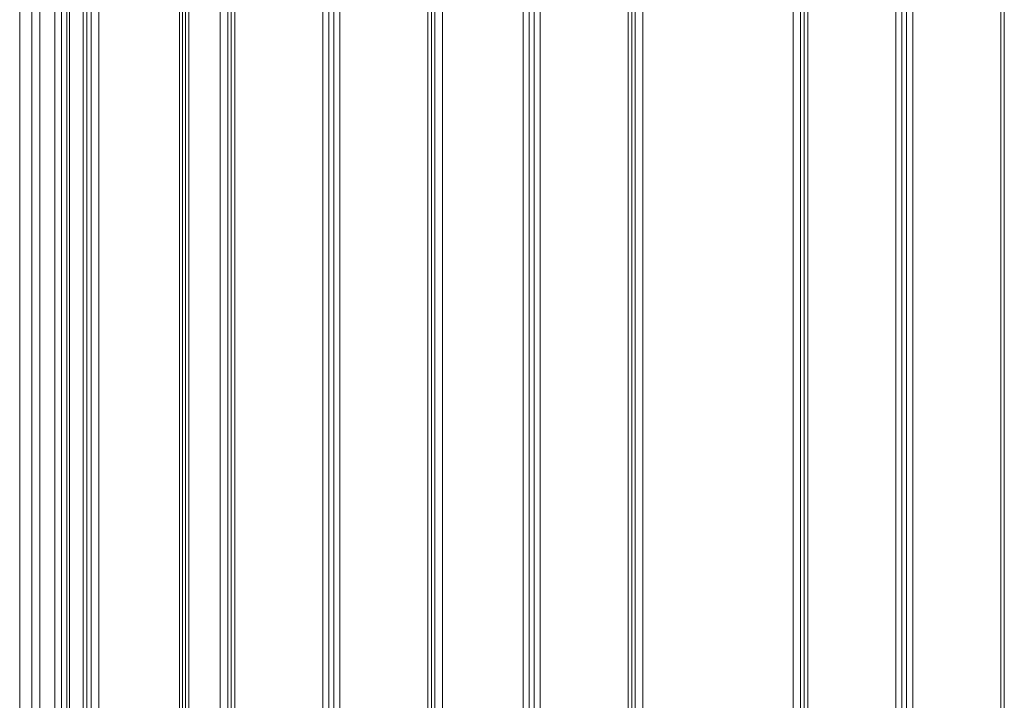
# Model space of a CAD drawing. Header units: millimetres. Extents: x -956 to 636, y -192 to 923.
# Tile 13 of 75: x -265 to -150, y 111 to 191. Entities that reach past the tile are written whole.
import ezdxf

# ---------------------------------------------------------------- set-up
doc = ezdxf.new("R2010")
doc.units = ezdxf.units.MM

msp = doc.modelspace()

# ---------------------------------------------------------------- linework, layer by layer
at = {"color": 7, "linetype": 'Continuous', "lineweight": 15}
for p, q in [((-265.461, 193.177), (-265.461, 52.677)), ((-264.054, 52.677), (-264.054, 193.177)), ((-263.108, 193.177), (-263.108, 63.177)), ((-261.362, 63.177), (-261.362, 193.177)), ((-260.586, 63.177), (-260.586, 193.177)), ((-259.955, 193.177), (-259.955, 52.677)), ((-259.619, 52.677), (-259.619, 193.177)), ((-258.033, 193.177), (-258.033, 65.677)), ((-257.618, 193.177), (-257.618, 65.677)), ((-257.096, 65.677), (-257.096, 193.177)), ((-256.2, 65.677), (-256.2, 193.177)), ((-246.773, 193.177), (-246.773, 47.226)), ((-246.406, 47.288), (-246.406, 193.177)), ((-246.068, 193.177), (-246.068, 52.677)), ((-245.679, 52.677), (-245.679, 193.177)), ((-242.004, 193.177), (-242.004, 52.677)), ((-241.119, 52.677), (-241.119, 193.177)), ((-240.712, 193.177), (-240.712, 43.177)), ((-240.292, 43.177), (-240.292, 193.177)), ((-230.004, 193.177), (-230.004, 65.677)), ((-229.289, 193.177), (-229.289, 65.677)), ((-228.719, 65.677), (-228.719, 193.177)), ((-228.004, 65.677), (-228.004, 193.177)), ((-217.716, 193.177), (-217.716, 43.177)), ((-217.297, 43.177), (-217.297, 193.177)), ((-216.89, 193.177), (-216.89, 52.677)), ((-216.004, 52.677), (-216.004, 193.177)), ((-206.575, 193.177), (-206.575, 65.677)), ((-205.86, 193.177), (-205.86, 65.677)), ((-205.29, 65.677), (-205.29, 193.177)), ((-204.575, 65.677), (-204.575, 193.177)), ((-194.287, 193.177), (-194.287, 43.177)), ((-193.868, 43.177), (-193.868, 193.177)), ((-193.46, 193.177), (-193.46, 52.677)), ((-192.575, 52.677), (-192.575, 193.177)), ((-175.004, 193.177), (-175.004, 52.677)), ((-174.119, 52.677), (-174.119, 193.177)), ((-173.712, 193.177), (-173.712, 43.177)), ((-173.292, 43.177), (-173.292, 193.177)), ((-163.004, 193.177), (-163.004, 65.677)), ((-162.289, 193.177), (-162.289, 65.677)), ((-161.719, 65.677), (-161.719, 193.177)), ((-161.004, 65.677), (-161.004, 193.177)), ((-150.716, 193.177), (-150.716, 43.177)), ((-150.297, 43.177), (-150.297, 193.177))]:
    msp.add_line(p, q, dxfattribs=at)

doc.saveas('drawing.dxf')
